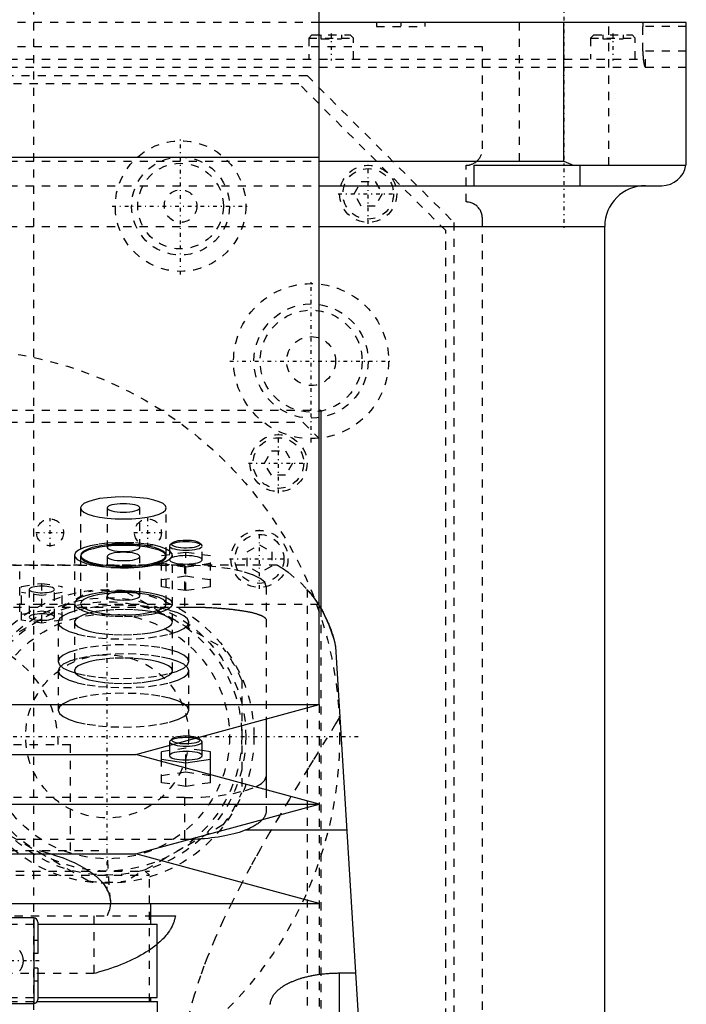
# Model space of a CAD drawing. Extents: x -90 to 90, y -137 to 442.
# Tile 10 of 11: x 8 to 90, y 196 to 317. Entities that reach past the tile are written whole.
import ezdxf

# ---------------------------------------------------------------- set-up
doc = ezdxf.new("R2010")
doc.units = 0
doc.linetypes.add('CENTER', pattern=[1.5, 0.45, -0.5, 0.05, -0.5])
doc.linetypes.add('DASHED', pattern=[2, 1, -1])
for name, color, linetype in [('AM_0', 7, 'CONTINUOUS'), ('AM_3', 7, 'DASHED'), ('AM_7', 7, 'CENTER')]:
    doc.layers.add(name, color=color, linetype=linetype)

msp = doc.modelspace()

# ---------------------------------------------------------------- linework, layer by layer
at = {"layer": 'AM_0', "color": 7, "linetype": 'CONTINUOUS'}
for p, q in [((45, 300), (45, 367.1)), ((90, 316.5), (45, 316.5)), ((75, 299.5), (75, 316.5)), ((90, 299.5), (90, 316.5)), ((-45, 300), (45, 300)), ((45, 232.9), (45, 300)), ((45, 299.5), (75, 299.5)), ((75, 299.5), (76.12, 299)), ((64, 299), (89.96, 299)), ((64, 296.5), (64, 299)), ((77, 296.5), (77, 299)), ((45, 296.5), (87, 296.5)), ((45.02, 291.5), (80, 291.5)), ((80, 30), (80, 291.5)), ((45.01, 269), (45.21, 269)), ((45.21, 269), (45.21, 244.67)), ((47, 240), (57, 77.05)), ((-45, 232.9), (45, 232.9)), ((22.5, 226.8), (45, 232.9)), ((38.5, 231.14), (38.5, 222.46)), ((30.58, 228.47), (30.34, 228.69)), ((30.65, 228.33), (30.58, 228.47)), ((30.65, 226.64), (30.65, 228.33)), ((26.65, 227.26), (25.65, 227.11)), ((25.65, 225.95), (25.65, 227.11)), ((26.65, 227.93), (26.65, 226.64)), ((31.65, 227.11), (30.65, 227.26)), ((31.65, 224.32), (31.65, 227.11)), ((-22.5, 226.8), (22.5, 226.8)), ((45, 220.7), (22.5, 226.8)), ((25.65, 226.21), (28.65, 225.77)), ((28.65, 225.77), (31.65, 226.21)), ((28.65, 225.13), (28.65, 225.77)), ((-45, 220.7), (45, 220.7)), ((22.5, 214.6), (45, 220.7)), ((48.38, 217.5), (35.93, 217.5)), ((-22.5, 214.6), (22.5, 214.6)), ((45, 208.5), (22.5, 214.6)), ((-45, 208.5), (45, 208.5)), ((24.35, 206), (24.35, 208.5)), ((10, 206.75), (7, 206.75)), ((10, 206.75), (10, 196.25)), ((24.35, 207), (27.36, 207)), ((10.5, 206.25), (10.5, 202.4)), ((10.5, 206), (25.15, 206)), ((25.15, 197), (25.15, 206)), ((10.5, 202.4), (10, 202.4)), ((10.5, 200.6), (10, 200.6)), ((10.5, 200.6), (10.5, 196.75)), ((47.5, 191.75), (47.5, 200.01)), ((47.5, 200.01), (49.45, 200.01)), ((10.5, 197), (25.15, 197)), ((24.35, 196.5), (24.35, 197)), ((7, 196.25), (10, 196.25)), ((10.43, 196.5), (25.18, 196.5)), ((25.43, 160.87), (25.18, 196.5))]:
    msp.add_line(p, q, dxfattribs=at)
for points in [[(27.02, 228.03), (27.28, 227.95), (27.59, 227.89), (27.93, 227.85), (28.31, 227.82), (28.69, 227.81), (29.08, 227.82), (29.44, 227.85), (29.78, 227.9), (30.08, 227.97), (30.32, 228.05), (30.5, 228.13), (30.61, 228.23), (30.65, 228.33)], [(27.66, 228.2), (27.97, 228.15), (28.31, 228.13), (28.66, 228.12), (29.02, 228.13), (29.36, 228.16), (29.67, 228.2), (29.93, 228.26), (30.15, 228.34), (30.3, 228.42), (30.38, 228.51), (30.4, 228.6), (30.34, 228.69)], [(30.34, 228.69), (30.22, 228.77), (30.04, 228.84)], [(26.65, 226.64), (26.69, 226.54), (26.8, 226.44), (26.99, 226.35), (27.24, 226.27), (27.54, 226.21), (27.88, 226.16), (28.26, 226.13), (28.65, 226.12), (29.04, 226.13), (29.42, 226.16), (29.76, 226.21), (30.06, 226.27), (30.31, 226.35), (30.5, 226.44), (30.61, 226.54), (30.65, 226.64)], [(37.21, 222.82), (37.92, 223.22), (38.35, 223.65), (38.5, 224.09)]]:
    msp.add_lwpolyline(points, dxfattribs=at)
for points in [[(89.96, 299, 0), (89.97, 299.08, 0), (89.99, 299.25, 0), (90, 299.42, 0), (90, 299.5, 0)], [(45, 245.02, 0), (45.43, 244.28, 0), (46.19, 242.69, 0), (46.78, 240.93, 0), (47, 240, 0)], [(45, 245.02, 0), (45.07, 244.91, 0), (45.2, 244.69, 0), (45.34, 244.46, 0), (45.4, 244.34, 0), (45.47, 244.21, 0), (45.6, 243.96, 0), (45.74, 243.71, 0), (45.86, 243.44, 0), (45.99, 243.17, 0), (46.11, 242.89, 0), (46.17, 242.74, 0), (46.23, 242.6, 0), (46.34, 242.31, 0), (46.45, 242.01, 0), (46.55, 241.71, 0), (46.65, 241.4, 0), (46.74, 241.09, 0), (46.78, 240.94, 0), (46.82, 240.78, 0), (46.9, 240.47, 0), (46.97, 240.16, 0), (47, 240, 0)], [(38.04, 218.82, 0), (38, 218.78, 0), (37.93, 218.7, 0), (37.84, 218.62, 0), (37.8, 218.58, 0), (37.76, 218.54, 0), (37.66, 218.46, 0), (37.56, 218.38, 0), (37.46, 218.3, 0), (37.35, 218.23, 0), (37.23, 218.15, 0), (37.18, 218.11, 0), (37.12, 218.08, 0), (36.99, 218.01, 0), (36.86, 217.93, 0), (36.73, 217.86, 0), (36.59, 217.79, 0), (36.45, 217.73, 0), (36.38, 217.69, 0), (36.31, 217.66, 0), (36.16, 217.59, 0), (36.01, 217.53, 0), (35.93, 217.5, 0)], [(35.93, 217.5, 0), (35.79, 217.45, 0), (35.5, 217.34, 0), (35.19, 217.24, 0), (35.03, 217.2, 0), (34.86, 217.15, 0), (34.52, 217.06, 0), (34.16, 216.97, 0), (33.8, 216.88, 0), (33.42, 216.81, 0), (33.02, 216.73, 0), (32.82, 216.7, 0), (32.62, 216.67, 0), (32.21, 216.61, 0), (31.79, 216.55, 0), (31.37, 216.5, 0), (30.94, 216.46, 0), (30.51, 216.43, 0), (30.3, 216.42, 0), (30.08, 216.4, 0), (29.65, 216.38, 0), (29.22, 216.37, 0), (29, 216.36, 0)], [(27.36, 207, 0), (27.34, 206.9, 0), (27.31, 206.71, 0), (27.26, 206.52, 0), (27.23, 206.42, 0), (27.2, 206.33, 0), (27.13, 206.13, 0), (27.05, 205.94, 0), (26.96, 205.74, 0), (26.86, 205.55, 0), (26.75, 205.35, 0), (26.69, 205.26, 0), (26.63, 205.16, 0), (26.49, 204.97, 0), (26.35, 204.78, 0), (26.19, 204.58, 0), (26.03, 204.39, 0), (25.85, 204.2, 0), (25.76, 204.11, 0), (25.66, 204.02, 0), (25.47, 203.83, 0), (25.26, 203.65, 0), (25.15, 203.55, 0)], [(39, 196.16, 0), (39, 196.21, 0), (39.01, 196.24, 0), (39.01, 196.27, 0), (39.02, 196.32, 0), (39.02, 196.37, 0), (39.03, 196.43, 0), (39.04, 196.48, 0), (39.06, 196.54, 0), (39.06, 196.56, 0), (39.07, 196.59, 0), (39.09, 196.65, 0), (39.1, 196.7, 0), (39.12, 196.76, 0), (39.14, 196.81, 0), (39.17, 196.87, 0), (39.18, 196.89, 0), (39.19, 196.92, 0), (39.22, 196.98, 0), (39.25, 197.03, 0), (39.26, 197.06, 0), (39.27, 197.08, 0), (39.31, 197.14, 0), (39.34, 197.19, 0), (39.36, 197.22, 0), (39.37, 197.25, 0), (39.41, 197.3, 0), (39.45, 197.35, 0), (39.49, 197.41, 0), (39.53, 197.46, 0), (39.57, 197.51, 0), (39.59, 197.54, 0), (39.62, 197.57, 0), (39.66, 197.62, 0), (39.71, 197.67, 0), (39.76, 197.72, 0), (39.81, 197.77, 0), (39.87, 197.83, 0), (39.89, 197.85, 0), (39.92, 197.88, 0), (39.98, 197.93, 0), (40.03, 197.98, 0), (40.09, 198.03, 0), (40.15, 198.08, 0), (40.22, 198.12, 0), (40.25, 198.15, 0), (40.28, 198.17, 0), (40.35, 198.22, 0), (40.41, 198.27, 0), (40.48, 198.31, 0), (40.55, 198.36, 0), (40.62, 198.41, 0), (40.66, 198.43, 0), (40.69, 198.45, 0), (40.77, 198.5, 0), (40.84, 198.54, 0), (40.92, 198.58, 0), (41, 198.63, 0), (41.07, 198.67, 0), (41.11, 198.69, 0), (41.15, 198.71, 0), (41.24, 198.75, 0), (41.32, 198.79, 0), (41.36, 198.81, 0), (41.4, 198.83, 0), (41.48, 198.87, 0), (41.57, 198.91, 0), (41.61, 198.93, 0), (41.65, 198.95, 0), (41.74, 198.98, 0), (41.83, 199.02, 0), (41.92, 199.06, 0), (42.01, 199.09, 0), (42.11, 199.13, 0), (42.16, 199.15, 0), (42.2, 199.16, 0), (42.3, 199.2, 0), (42.4, 199.23, 0), (42.5, 199.27, 0), (42.6, 199.3, 0), (42.71, 199.33, 0), (42.76, 199.35, 0), (42.81, 199.37, 0), (42.92, 199.4, 0), (43.03, 199.43, 0), (43.14, 199.46, 0), (43.25, 199.49, 0), (43.36, 199.52, 0), (43.41, 199.53, 0), (43.47, 199.55, 0), (43.59, 199.57, 0), (43.7, 199.6, 0), (43.82, 199.63, 0), (43.93, 199.65, 0), (44.05, 199.67, 0), (44.11, 199.69, 0), (44.17, 199.7, 0), (44.29, 199.72, 0), (44.41, 199.74, 0), (44.53, 199.76, 0), (44.66, 199.78, 0), (44.78, 199.8, 0), (44.84, 199.81, 0), (44.9, 199.82, 0), (45.03, 199.84, 0), (45.15, 199.86, 0), (45.22, 199.86, 0), (45.28, 199.87, 0), (45.41, 199.89, 0), (45.53, 199.9, 0), (45.6, 199.91, 0), (45.66, 199.91, 0), (45.79, 199.93, 0), (45.91, 199.94, 0), (46.04, 199.95, 0), (46.17, 199.96, 0), (46.3, 199.97, 0), (46.36, 199.97, 0), (46.42, 199.98, 0), (46.55, 199.98, 0), (46.68, 199.99, 0), (46.81, 199.99, 0), (46.93, 200, 0), (47.06, 200, 0), (47.12, 200, 0), (47.19, 200, 0), (47.31, 200.01, 0), (47.44, 200.01, 0), (47.5, 200.01, 0)]]:
    msp.add_polyline3d(points, dxfattribs=at)
for centre, radius, start, end in [((87, 299.5), 3, 270, 350.4059), ((85, 291.5), 5, 90, 180), ((10, 206.25), 0.5, 0, 90), ((10, 196.75), 0.5, 270, 0)]:
    msp.add_arc(centre, radius, start, end, dxfattribs=at)
at = {"layer": 'AM_3', "color": 6, "linetype": 'DASHED'}
for p, q in [((10, -70.5), (10, 403.5)), ((45, 316.5), (-45, 316.5)), ((52, 316.5), (52, 316)), ((58, 316), (58, 316.5)), ((69.5, 316.5), (69.5, 299)), ((80.5, 299), (80.5, 316.5)), ((44.11, 315), (43.71, 314.6)), ((44.11, 315), (48.81, 315)), ((45.21, 315), (45.21, 314.5)), ((46.46, 315), (46.46, 314.5)), ((47.71, 315), (47.71, 314.5)), ((49.21, 314.6), (48.81, 315)), ((52, 316), (58, 316)), ((78.65, 315), (78.25, 314.6)), ((78.65, 315), (83.35, 315)), ((79.75, 315), (79.75, 314.5)), ((81, 315), (81, 314.5)), ((82.25, 315), (82.25, 314.5)), ((83.75, 314.6), (83.35, 315)), ((90, 316), (84.68, 316)), ((84.68, 313), (84.68, 316)), ((43.71, 314.6), (43.71, 312)), ((43.71, 314.6), (49.21, 314.6)), ((45.21, 314.5), (47.71, 314.5)), ((49.21, 312), (49.21, 314.6)), ((78.25, 314.6), (78.25, 312)), ((78.25, 314.6), (83.75, 314.6)), ((79.75, 314.5), (82.25, 314.5)), ((83.75, 312), (83.75, 314.6)), ((65, 313.5), (-65, 313.5)), ((65, 301), (65, 313.5)), ((90, 313), (84.68, 313)), ((-85, 312), (85, 312)), ((85, 311), (85, 312)), ((90, 311), (-90, 311)), ((-43.5, 310), (43.5, 310)), ((42.5, 309), (-42.5, 309)), ((60.5, 291), (42.5, 309)), ((43.5, 310), (61.5, 292)), ((-45, 299.5), (45, 299.5)), ((63, 294.5), (63, 299)), ((49.27, 295.5), (50.13, 297)), ((50.13, 297), (51.87, 297)), ((51.87, 297), (52.73, 295.5)), ((-45, 296.5), (45, 296.5)), ((50.13, 294), (49.27, 295.5)), ((52.73, 295.5), (51.87, 294)), ((51.87, 294), (50.13, 294)), ((65, 37.5), (65, 292.5)), ((-45.02, 291.5), (45.02, 291.5)), ((60.5, 156.65), (60.5, 291)), ((61.5, 292), (61.5, 154.98)), ((-45.01, 269), (45.01, 269)), ((-43, 267.5), (43, 267.5)), ((43, 267.5), (45, 265.5)), ((38.27, 262.5), (39.13, 264)), ((39.13, 264), (40.87, 264)), ((40.87, 264), (41.73, 262.5)), ((39.13, 261), (38.27, 262.5)), ((41.73, 262.5), (40.87, 261)), ((40.87, 261), (39.13, 261)), ((15.75, 257.01), (15.75, 251.21)), ((19, 257.01), (19, 252.18)), ((23, 252.18), (23, 257.01)), ((26.25, 251.21), (26.25, 257.01)), ((19.07, 252.32), (19, 252.18)), ((26.65, 252.33), (26.65, 250.64)), ((26.96, 252.7), (26.72, 252.47)), ((30.58, 252.47), (30.34, 252.7)), ((30.65, 250.64), (30.65, 252.33)), ((36.17, 251.62), (37.67, 252.48)), ((37.67, 252.48), (39.17, 251.62)), ((15, 251.21), (15, 237.05)), ((15.75, 251.05), (15.75, 245.26)), ((19, 251.05), (19, 246.22)), ((23, 246.22), (23, 251.05)), ((28.65, 251.56), (25.65, 251.12)), ((25.65, 247.32), (25.65, 251.12)), ((26.25, 245.26), (26.25, 251.05)), ((27, 237.05), (27, 251.21)), ((28.65, 246.87), (28.65, 251.56)), ((31.65, 251.12), (28.65, 251.56)), ((31.65, 247.32), (31.65, 251.12)), ((36.17, 249.88), (36.17, 251.62)), ((39.17, 251.62), (39.17, 249.88)), ((39.86, 250), (-39.86, 250)), ((-28.5, 249.97), (28.5, 249.97)), ((25.65, 250.22), (28.65, 249.77)), ((28.5, 249.97), (28.5, 244.86)), ((28.65, 249.77), (31.65, 250.22)), ((37.67, 249.02), (36.17, 249.88)), ((39.17, 249.88), (37.67, 249.02)), ((8.28, 244.28), (8.28, 249.2)), ((25.65, 248.22), (28.65, 248.67)), ((28.65, 248.67), (31.65, 248.22)), ((8.5, 247.38), (11, 247.76)), ((11, 247.76), (13.5, 247.38)), ((11, 242.88), (11, 247.76)), ((4.8, 239.85), (16.7, 246.73)), ((8.5, 243.26), (8.5, 247.38)), ((11, 246.26), (8.5, 246.64)), ((9.45, 247.01), (9.45, 243.63)), ((13.5, 246.64), (11, 246.26)), ((12.55, 243.63), (12.55, 247.01)), ((13.5, 243.26), (13.5, 247.38)), ((21.3, 246.73), (33.2, 239.85)), ((28.65, 246.87), (25.65, 247.32)), ((31.65, 247.32), (28.65, 246.87)), ((38.5, 247.38), (38.5, 231.14)), ((43.5, 247.02), (43.5, 77.05)), ((44.92, 245.15), (-44.92, 245.15)), ((44.92, 245.15), (45, 245.02)), ((-28.5, 244.86), (28.5, 244.86)), ((8.5, 244), (11, 244.38)), ((11, 244.38), (13.5, 244)), ((45.21, 244.67), (45.21, 176)), ((11, 242.88), (8.5, 243.26)), ((13.5, 243.26), (11, 242.88)), ((13, 243), (13, 238.17)), ((29, 238.17), (29, 243)), ((13, 237.05), (13, 232.22)), ((29, 232.22), (29, 237.05)), ((35.5, 235.88), (35.5, 222.12)), ((45, 232.9), (45, 179.5)), ((26.65, 228.33), (26.65, 227.93)), ((26.96, 228.69), (26.72, 228.47)), ((-14.5, 228), (14.5, 228)), ((14.5, 215), (14.5, 228)), ((28.65, 227.56), (26.65, 227.26)), ((28.65, 225.77), (28.65, 227.56)), ((30.65, 227.26), (28.65, 227.56)), ((25.65, 223.32), (25.65, 225.95)), ((25.65, 224.21), (28.65, 224.66)), ((28.65, 222.87), (28.65, 225.13)), ((28.65, 224.66), (31.65, 224.21)), ((28.65, 222.87), (25.65, 223.32)), ((31.65, 223.32), (28.65, 222.87)), ((31.65, 223.32), (31.65, 224.32)), ((38.5, 222.46), (38.5, 219.86)), ((28.5, 221.5), (-28.5, 221.5)), ((28.5, 221.5), (28.5, 216.36)), ((16.7, 211.27), (4.8, 218.15)), ((33.2, 218.15), (21.3, 211.27)), ((29, 216.36), (-29, 216.36)), ((-19, 215), (19, 215)), ((19.39, 208.83), (19, 215)), ((-24.18, 212.5), (24.18, 212.5)), ((24.18, 212), (23.68, 212.5)), ((24.18, 196.5), (24.18, 212.5)), ((-24.18, 212), (24.18, 212)), ((24.18, 196.5), (24.18, 212)), ((-24.35, 207), (24.35, 207)), ((17.38, 207), (17.38, 199.94)), ((-7.01, 206), (10.5, 206)), ((10.5, 204), (10, 204)), ((17.38, 199.94), (-17.38, 199.94)), ((10.5, 199), (10, 199)), ((-7.01, 197), (10.5, 197)), ((7, 196.5), (10.43, 196.5))]:
    msp.add_line(p, q, dxfattribs=at)
for points in [[(21, 258.36), (19.98, 258.34), (18.99, 258.26), (18.08, 258.14), (17.29, 257.97), (16.63, 257.76), (16.15, 257.53), (15.85, 257.27), (15.75, 257.01)], [(15.75, 257.01), (15.85, 256.74), (16.15, 256.49), (16.63, 256.25), (17.29, 256.05), (18.08, 255.88), (18.99, 255.75), (19.98, 255.67), (21, 255.65), (22.02, 255.67), (23.01, 255.75), (23.92, 255.88), (24.71, 256.05), (25.37, 256.25), (25.85, 256.49), (26.15, 256.74), (26.25, 257.01), (26.15, 257.27), (25.85, 257.53), (25.37, 257.76), (24.71, 257.97), (23.92, 258.14), (23.01, 258.26), (22.02, 258.34), (21, 258.36)], [(21, 257.52), (20.61, 257.51), (20.23, 257.48), (19.89, 257.44), (19.59, 257.37), (19.34, 257.29), (19.15, 257.2), (19.04, 257.11), (19, 257.01)], [(19, 257.01), (19.04, 256.91), (19.15, 256.81), (19.34, 256.72), (19.59, 256.64), (19.89, 256.58), (20.23, 256.53), (20.61, 256.5), (21, 256.49), (21.39, 256.5), (21.77, 256.53), (22.11, 256.58), (22.41, 256.64), (22.66, 256.72), (22.85, 256.81), (22.96, 256.91), (23, 257.01), (22.96, 257.11), (22.85, 257.2), (22.66, 257.29), (22.41, 257.37), (22.11, 257.44), (21.77, 257.48), (21.39, 257.51), (21, 257.52)], [(19, 252.67), (17.89, 252.54), (16.91, 252.35), (16.1, 252.11), (15.5, 251.83), (15.13, 251.53), (15, 251.21)], [(21, 252.41), (19.98, 252.39), (18.99, 252.31), (18.08, 252.18), (17.29, 252.01), (16.63, 251.81), (16.15, 251.57), (15.85, 251.32), (15.75, 251.05)], [(15.75, 251.05), (15.85, 250.79), (16.15, 250.53), (16.63, 250.3), (17.29, 250.09), (18.08, 249.92), (18.99, 249.8), (19.98, 249.72), (21, 249.69), (22.02, 249.72), (23.01, 249.8), (23.92, 249.92), (24.71, 250.09), (25.37, 250.3), (25.85, 250.53), (26.15, 250.79), (26.25, 251.05), (26.15, 251.32), (25.85, 251.57), (25.37, 251.81), (24.71, 252.01), (23.92, 252.18), (23.01, 252.31), (22.02, 252.39), (21, 252.41)], [(21, 252.57), (19.94, 252.54), (18.92, 252.46), (17.99, 252.32), (17.18, 252.14), (16.53, 251.92), (16.07, 251.68), (15.81, 251.41), (15.76, 251.13)], [(21, 252.76), (19.98, 252.74), (19, 252.67)], [(21, 252.69), (20.63, 252.69), (20.28, 252.66), (19.95, 252.62), (19.65, 252.56), (19.4, 252.49), (19.21, 252.41), (19.07, 252.32)], [(26.25, 251.96), (25.52, 252.23), (24.58, 252.46), (23.48, 252.62), (22.27, 252.73), (21, 252.76)], [(23, 252.18), (22.96, 252.28), (22.85, 252.37), (22.66, 252.46), (22.41, 252.54), (22.11, 252.61), (21.77, 252.65), (21.39, 252.68), (21, 252.69)], [(26.24, 251.13), (26.19, 251.41), (25.93, 251.68), (25.47, 251.92), (24.82, 252.14), (24.01, 252.32), (23.08, 252.46), (22.06, 252.54), (21, 252.57)], [(28.65, 253.03), (28.3, 253.02), (27.97, 252.99), (27.66, 252.95), (27.4, 252.89), (27.18, 252.82), (27.02, 252.74), (26.93, 252.66), (26.9, 252.57), (26.94, 252.48), (27.05, 252.39), (27.23, 252.31), (27.46, 252.24), (27.74, 252.19), (28.05, 252.15), (28.39, 252.13), (28.73, 252.12), (29.08, 252.14), (29.41, 252.17), (29.7, 252.21), (29.96, 252.28), (30.16, 252.35), (30.31, 252.43), (30.39, 252.52), (30.4, 252.61), (30.34, 252.7)], [(30.34, 252.7), (30.22, 252.78), (30.05, 252.85), (29.83, 252.91), (29.58, 252.96), (29.28, 253), (28.97, 253.02), (28.65, 253.03)], [(15, 251.21), (15.08, 250.95), (15.34, 250.7), (15.75, 250.46)], [(15.76, 251.13), (15.91, 250.88), (16.25, 250.63), (16.75, 250.41), (17.41, 250.22), (18.2, 250.06), (19.1, 249.94), (20.06, 249.87), (21.05, 249.85), (22.05, 249.88), (23, 249.95)], [(19, 252.18), (19.04, 252.08), (19.15, 251.98), (19.34, 251.89), (19.59, 251.81), (19.89, 251.75), (20.23, 251.7), (20.61, 251.67), (21, 251.66), (21.39, 251.67), (21.77, 251.7), (22.11, 251.75), (22.41, 251.81), (22.66, 251.89), (22.85, 251.98), (22.96, 252.08), (23, 252.18)], [(21, 251.57), (20.61, 251.56), (20.23, 251.53), (19.89, 251.48), (19.59, 251.42), (19.34, 251.34), (19.15, 251.25), (19.04, 251.15), (19, 251.05), (19.04, 250.95), (19.15, 250.86), (19.34, 250.77), (19.59, 250.69), (19.89, 250.62), (20.23, 250.57), (20.61, 250.55), (21, 250.54), (21.39, 250.55), (21.77, 250.57), (22.11, 250.62), (22.41, 250.69), (22.66, 250.77), (22.85, 250.86), (22.96, 250.95), (23, 251.05)], [(23, 251.05), (22.96, 251.15), (22.85, 251.25), (22.66, 251.34), (22.41, 251.42), (22.11, 251.48), (21.77, 251.53), (21.39, 251.56), (21, 251.57)], [(23, 249.95), (23.87, 250.07), (24.64, 250.23), (25.28, 250.42), (25.77, 250.64), (26.09, 250.88), (26.24, 251.13)], [(26.25, 250.46), (26.73, 250.75), (26.97, 251.05), (26.97, 251.37), (26.73, 251.67), (26.25, 251.96)], [(28.65, 251.16), (28.26, 251.15), (27.88, 251.12), (27.54, 251.07), (27.24, 251.01), (26.99, 250.93), (26.8, 250.84), (26.69, 250.75), (26.65, 250.64)], [(30.65, 250.64), (30.61, 250.75), (30.5, 250.84), (30.31, 250.93), (30.06, 251.01), (29.76, 251.07), (29.42, 251.12), (29.04, 251.15), (28.65, 251.16)], [(15.75, 250.46), (16.43, 250.2), (17.3, 249.99), (18.32, 249.82), (19.44, 249.71), (20.63, 249.66), (21.83, 249.67), (23, 249.75)], [(23, 249.75), (23.99, 249.86), (24.88, 250.03), (25.64, 250.23), (26.25, 250.46)], [(26.65, 250.64), (26.69, 250.54), (26.81, 250.44), (27, 250.35)], [(27, 250.35), (27.25, 250.27), (27.55, 250.21), (27.9, 250.16), (28.27, 250.14), (28.66, 250.13), (29.05, 250.14), (29.42, 250.17), (29.77, 250.22), (30.07, 250.28), (30.32, 250.36), (30.5, 250.45), (30.61, 250.54), (30.65, 250.64)], [(38.5, 247.38), (38.31, 247.89), (37.74, 248.37), (36.81, 248.82), (35.57, 249.21), (34.06, 249.53), (32.33, 249.77), (30.45, 249.92), (28.5, 249.97)], [(12.55, 247.01), (12.52, 247.09), (12.43, 247.16), (12.29, 247.23), (12.1, 247.29), (11.86, 247.34), (11.59, 247.38), (11.3, 247.4), (11, 247.41), (10.7, 247.4), (10.41, 247.38), (10.14, 247.34), (9.9, 247.29), (9.71, 247.23), (9.57, 247.16), (9.48, 247.09), (9.45, 247.01)], [(9.45, 247.01), (9.49, 246.92), (9.59, 246.84), (9.77, 246.77), (10, 246.7)], [(10, 246.7), (10.24, 246.66), (10.51, 246.63), (10.79, 246.61), (11.09, 246.61), (11.38, 246.62), (11.65, 246.65), (11.91, 246.68), (12.13, 246.73), (12.31, 246.79), (12.44, 246.86), (12.52, 246.93), (12.55, 247.01)], [(15, 245.26), (15.12, 244.95), (15.47, 244.66), (16.04, 244.39), (16.8, 244.15), (17.73, 243.96), (18.78, 243.81), (19.93, 243.73), (21.11, 243.7), (22.3, 243.74), (23.43, 243.84), (24.46, 243.99), (25.36, 244.19), (26.09, 244.44), (26.62, 244.71), (26.92, 245.01), (27, 245.32), (26.83, 245.62), (26.44, 245.91), (25.83, 246.18), (25.04, 246.41), (24.08, 246.59), (23, 246.72)], [(19, 246.72), (18.01, 246.6), (17.12, 246.44), (16.36, 246.24), (15.75, 246.01)], [(21, 246.62), (19.98, 246.59), (18.99, 246.51), (18.08, 246.39), (17.29, 246.22), (16.63, 246.01), (16.15, 245.78), (15.85, 245.52), (15.75, 245.26)], [(15.75, 245.26), (15.85, 244.99), (16.15, 244.74), (16.63, 244.5), (17.29, 244.3), (18.08, 244.13), (18.99, 244), (19.98, 243.92), (21, 243.9), (22.02, 243.92), (23.01, 244), (23.92, 244.13), (24.71, 244.3), (25.37, 244.5), (25.85, 244.74), (26.15, 244.99), (26.25, 245.26), (26.15, 245.52), (25.85, 245.78), (25.37, 246.01), (24.71, 246.22), (23.92, 246.39), (23.01, 246.51), (22.02, 246.59), (21, 246.62)], [(21, 246.81), (19.98, 246.79), (19, 246.72)], [(21, 246.74), (20.61, 246.73), (20.23, 246.7), (19.89, 246.65), (19.59, 246.59), (19.34, 246.51), (19.15, 246.42), (19.04, 246.32), (19, 246.22)], [(19, 246.22), (19.04, 246.12), (19.15, 246.03), (19.34, 245.94), (19.59, 245.86), (19.89, 245.79), (20.23, 245.75), (20.61, 245.72), (21, 245.71), (21.39, 245.72), (21.77, 245.75), (22.11, 245.79), (22.41, 245.86), (22.66, 245.94), (22.85, 246.03), (22.96, 246.12), (23, 246.22)], [(23, 246.72), (22.02, 246.79), (21, 246.81)], [(23, 246.22), (22.96, 246.32), (22.85, 246.42), (22.66, 246.51), (22.41, 246.59), (22.11, 246.65), (21.77, 246.7), (21.39, 246.73), (21, 246.74)], [(21, 245.07), (19.44, 245.03), (17.94, 244.91), (16.56, 244.72), (15.34, 244.46), (14.35, 244.15), (13.61, 243.79), (13.15, 243.4), (13, 243)], [(13, 243), (13.15, 242.6), (13.61, 242.21), (14.35, 241.85), (15.34, 241.54), (16.56, 241.28), (17.94, 241.09), (19.44, 240.97), (21, 240.93), (22.56, 240.97), (24.06, 241.09), (25.44, 241.28), (26.66, 241.54), (27.65, 241.85), (28.39, 242.21), (28.85, 242.6), (29, 243), (28.85, 243.4), (28.39, 243.79), (27.65, 244.15), (26.66, 244.46), (25.44, 244.72), (24.06, 244.91), (22.56, 245.03), (21, 245.07)], [(15.75, 246.01), (15.34, 245.77), (15.08, 245.52), (15, 245.26)], [(12.55, 243.63), (12.52, 243.71), (12.43, 243.78), (12.29, 243.85), (12.1, 243.91), (11.86, 243.96), (11.59, 244), (11.3, 244.02), (11, 244.03), (10.7, 244.02), (10.41, 244), (10.14, 243.96), (9.9, 243.91), (9.71, 243.85), (9.57, 243.78), (9.48, 243.71), (9.45, 243.63)], [(21, 244.55), (19.83, 244.52), (18.7, 244.43), (17.67, 244.29), (16.76, 244.1), (16.01, 243.86), (15.46, 243.59), (15.12, 243.3), (15, 243)], [(21, 241.45), (22.17, 241.48), (23.3, 241.57), (24.33, 241.71), (25.24, 241.9), (25.99, 242.14), (26.54, 242.41), (26.88, 242.7), (27, 243), (26.88, 243.3), (26.54, 243.59), (25.99, 243.86), (25.24, 244.1), (24.33, 244.29), (23.3, 244.43), (22.17, 244.52), (21, 244.55)], [(9.45, 243.63), (9.48, 243.55), (9.57, 243.48), (9.71, 243.41), (9.9, 243.35), (10.14, 243.3), (10.41, 243.26), (10.7, 243.24), (11, 243.23), (11.3, 243.24), (11.59, 243.26), (11.86, 243.3), (12.1, 243.35), (12.29, 243.41), (12.43, 243.48), (12.52, 243.55), (12.55, 243.63)], [(15, 243), (15.12, 242.7), (15.46, 242.41), (16.01, 242.14), (16.76, 241.9), (17.67, 241.71), (18.7, 241.57), (19.83, 241.48), (21, 241.45)], [(21, 239.12), (19.44, 239.08), (17.94, 238.96), (16.56, 238.77), (15.34, 238.51), (14.35, 238.2), (13.61, 237.84), (13.15, 237.45), (13, 237.05)], [(29, 237.05), (28.85, 237.45), (28.39, 237.84), (27.65, 238.2), (26.66, 238.51), (25.44, 238.77), (24.06, 238.96), (22.56, 239.08), (21, 239.12)], [(21, 238.6), (19.83, 238.57), (18.7, 238.48), (17.67, 238.34), (16.76, 238.15), (16.01, 237.91), (15.46, 237.64), (15.12, 237.35), (15, 237.05)], [(15, 237.05), (15.12, 236.74), (15.46, 236.45), (16.01, 236.18), (16.76, 235.95), (17.67, 235.76), (18.7, 235.61), (19.83, 235.52), (21, 235.49), (22.17, 235.52), (23.3, 235.61), (24.33, 235.76), (25.24, 235.95), (25.99, 236.18), (26.54, 236.45), (26.88, 236.74), (27, 237.05), (26.88, 237.35), (26.54, 237.64), (25.99, 237.91), (25.24, 238.15), (24.33, 238.34), (23.3, 238.48), (22.17, 238.57), (21, 238.6)], [(13, 237.05), (13.15, 236.64), (13.61, 236.25), (14.35, 235.9), (15.34, 235.58), (16.56, 235.33), (17.94, 235.13), (19.44, 235.02), (21, 234.98), (22.56, 235.02), (24.06, 235.13), (25.44, 235.33), (26.66, 235.58), (27.65, 235.9), (28.39, 236.25), (28.85, 236.64), (29, 237.05)], [(28.65, 228.85), (28.25, 228.84), (27.87, 228.81), (27.52, 228.76), (27.22, 228.69), (26.97, 228.61), (26.79, 228.52), (26.68, 228.42), (26.65, 228.32), (26.7, 228.21), (26.83, 228.12), (27.02, 228.03)], [(28.65, 229.02), (28.31, 229.02), (27.98, 228.99), (27.68, 228.95), (27.42, 228.89), (27.2, 228.82), (27.04, 228.75), (26.94, 228.66), (26.9, 228.58), (26.93, 228.49), (27.03, 228.4), (27.18, 228.32), (27.4, 228.26), (27.66, 228.2)], [(30.04, 228.84), (29.83, 228.91), (29.57, 228.96), (29.28, 228.99), (28.97, 229.02), (28.65, 229.02)], [(30.58, 228.47), (30.44, 228.56), (30.25, 228.64), (30, 228.71), (29.71, 228.77), (29.38, 228.81), (29.02, 228.84), (28.65, 228.85)], [(28.65, 227.16), (28.26, 227.15), (27.88, 227.12), (27.54, 227.07), (27.24, 227.01), (26.99, 226.93), (26.8, 226.84), (26.69, 226.74), (26.65, 226.64)], [(30.65, 226.64), (30.61, 226.74), (30.5, 226.84), (30.31, 226.93), (30.06, 227.01), (29.76, 227.07), (29.42, 227.12), (29.04, 227.15), (28.65, 227.16)], [(28.5, 221.5), (30.6, 221.56), (32.6, 221.73), (34.43, 222), (35.98, 222.37), (37.21, 222.82)]]:
    msp.add_lwpolyline(points, dxfattribs=at)
for points in [[(30.65, 252.33), (30.61, 252.44), (30.5, 252.53), (30.31, 252.62), (30.06, 252.7), (29.76, 252.77), (29.42, 252.81), (29.04, 252.84), (28.65, 252.85), (28.26, 252.84), (27.88, 252.81), (27.54, 252.77), (27.24, 252.7), (26.99, 252.62), (26.8, 252.53), (26.69, 252.44), (26.65, 252.33), (26.69, 252.23), (26.8, 252.14), (26.99, 252.05), (27.24, 251.97), (27.54, 251.9), (27.88, 251.86), (28.26, 251.83), (28.65, 251.82), (29.04, 251.83), (29.42, 251.86), (29.76, 251.9), (30.06, 251.97), (30.31, 252.05), (30.5, 252.14), (30.61, 252.23)], [(13, 238.17), (13.15, 237.77), (13.61, 237.38), (14.35, 237.02), (15.34, 236.71), (16.56, 236.45), (17.94, 236.26), (19.44, 236.14), (21, 236.1), (22.56, 236.14), (24.06, 236.26), (25.44, 236.45), (26.66, 236.71), (27.65, 237.02), (28.39, 237.38), (28.85, 237.77), (29, 238.17), (28.85, 238.57), (28.39, 238.96), (27.65, 239.32), (26.66, 239.63), (25.44, 239.89), (24.06, 240.08), (22.56, 240.2), (21, 240.24), (19.44, 240.2), (17.94, 240.08), (16.56, 239.89), (15.34, 239.63), (14.35, 239.32), (13.61, 238.96), (13.15, 238.57)], [(13, 232.22), (13.15, 231.81), (13.61, 231.43), (14.35, 231.07), (15.34, 230.75), (16.56, 230.5), (17.94, 230.31), (19.44, 230.19), (21, 230.15), (22.56, 230.19), (24.06, 230.31), (25.44, 230.5), (26.66, 230.75), (27.65, 231.07), (28.39, 231.43), (28.85, 231.81), (29, 232.22), (28.85, 232.62), (28.39, 233.01), (27.65, 233.37), (26.66, 233.68), (25.44, 233.94), (24.06, 234.13), (22.56, 234.25), (21, 234.29), (19.44, 234.25), (17.94, 234.13), (16.56, 233.94), (15.34, 233.68), (14.35, 233.37), (13.61, 233.01), (13.15, 232.62)]]:
    msp.add_lwpolyline(points, close=True, dxfattribs=at)
for points in [[(84.59, 316.5, 0), (84.59, 316.5, 0), (84.59, 316.5, 0), (84.59, 316.5, 0), (84.6, 316.5, 0), (84.6, 316.5, 0), (84.6, 316.5, 0), (84.6, 316.5, 0), (84.6, 316.5, 0), (84.6, 316.5, 0), (84.6, 316.5, 0), (84.6, 316.5, 0), (84.6, 316.5, 0), (84.61, 316.49, 0), (84.61, 316.49, 0), (84.61, 316.49, 0), (84.61, 316.49, 0), (84.61, 316.49, 0), (84.61, 316.49, 0), (84.61, 316.49, 0), (84.61, 316.49, 0), (84.61, 316.48, 0), (84.61, 316.48, 0), (84.62, 316.48, 0), (84.62, 316.48, 0), (84.62, 316.48, 0), (84.62, 316.48, 0), (84.62, 316.48, 0), (84.62, 316.47, 0), (84.62, 316.47, 0), (84.62, 316.47, 0), (84.62, 316.47, 0), (84.63, 316.46, 0), (84.63, 316.46, 0), (84.63, 316.46, 0), (84.63, 316.46, 0), (84.63, 316.46, 0), (84.63, 316.45, 0), (84.63, 316.45, 0), (84.63, 316.45, 0), (84.63, 316.44, 0), (84.63, 316.44, 0), (84.64, 316.44, 0), (84.64, 316.44, 0), (84.64, 316.43, 0), (84.64, 316.43, 0), (84.64, 316.42, 0), (84.64, 316.42, 0), (84.64, 316.42, 0), (84.64, 316.42, 0), (84.64, 316.41, 0), (84.64, 316.41, 0), (84.65, 316.4, 0), (84.65, 316.4, 0), (84.65, 316.4, 0), (84.65, 316.39, 0), (84.65, 316.39, 0), (84.65, 316.39, 0), (84.65, 316.38, 0), (84.65, 316.38, 0), (84.65, 316.37, 0), (84.65, 316.37, 0), (84.65, 316.37, 0), (84.65, 316.36, 0), (84.66, 316.36, 0), (84.66, 316.35, 0), (84.66, 316.35, 0), (84.66, 316.35, 0), (84.66, 316.34, 0), (84.66, 316.34, 0), (84.66, 316.34, 0), (84.66, 316.33, 0), (84.66, 316.33, 0), (84.66, 316.32, 0), (84.66, 316.32, 0), (84.66, 316.31, 0), (84.66, 316.31, 0), (84.66, 316.3, 0), (84.66, 316.3, 0), (84.66, 316.29, 0), (84.67, 316.29, 0), (84.67, 316.28, 0), (84.67, 316.27, 0), (84.67, 316.27, 0), (84.67, 316.27, 0), (84.67, 316.26, 0), (84.67, 316.26, 0), (84.67, 316.25, 0), (84.67, 316.24, 0), (84.67, 316.24, 0), (84.67, 316.23, 0), (84.67, 316.23, 0), (84.67, 316.22, 0), (84.67, 316.22, 0), (84.67, 316.21, 0), (84.67, 316.2, 0), (84.67, 316.2, 0), (84.67, 316.19, 0), (84.68, 316.19, 0), (84.68, 316.18, 0), (84.68, 316.18, 0), (84.68, 316.17, 0), (84.68, 316.16, 0), (84.68, 316.15, 0), (84.68, 316.15, 0), (84.68, 316.15, 0), (84.68, 316.14, 0), (84.68, 316.13, 0), (84.68, 316.13, 0), (84.68, 316.13, 0), (84.68, 316.12, 0), (84.68, 316.11, 0), (84.68, 316.11, 0), (84.68, 316.1, 0), (84.68, 316.1, 0), (84.68, 316.09, 0), (84.68, 316.08, 0), (84.68, 316.08, 0), (84.68, 316.07, 0), (84.68, 316.06, 0), (84.68, 316.06, 0), (84.68, 316.05, 0), (84.68, 316.05, 0), (84.68, 316.04, 0), (84.68, 316.03, 0), (84.68, 316.02, 0), (84.68, 316.02, 0), (84.68, 316.02, 0), (84.68, 316.01, 0), (84.68, 316, 0), (84.68, 316, 0)], [(84.68, 313, 0), (84.68, 312.97, 0), (84.68, 312.92, 0), (84.68, 312.86, 0), (84.68, 312.83, 0), (84.68, 312.8, 0), (84.68, 312.75, 0), (84.69, 312.69, 0), (84.69, 312.63, 0), (84.69, 312.57, 0), (84.69, 312.52, 0), (84.69, 312.49, 0), (84.69, 312.46, 0), (84.7, 312.4, 0), (84.7, 312.35, 0), (84.7, 312.29, 0), (84.71, 312.24, 0), (84.71, 312.18, 0), (84.71, 312.16, 0), (84.72, 312.13, 0), (84.72, 312.08, 0), (84.73, 312.03, 0), (84.73, 312, 0)], [(84.73, 312, 0), (84.73, 311.95, 0), (84.74, 311.86, 0), (84.76, 311.77, 0), (84.76, 311.72, 0), (84.77, 311.68, 0), (84.78, 311.6, 0), (84.79, 311.52, 0), (84.81, 311.45, 0), (84.82, 311.38, 0), (84.84, 311.32, 0), (84.85, 311.29, 0), (84.85, 311.26, 0), (84.87, 311.21, 0), (84.89, 311.16, 0), (84.91, 311.12, 0), (84.92, 311.08, 0), (84.94, 311.05, 0), (84.95, 311.04, 0), (84.96, 311.03, 0), (84.98, 311.01, 0), (84.99, 311, 0), (85, 311, 0)], [(85, 311, 0), (85, 311, 0), (85.01, 311, 0), (85.01, 311, 0), (85.01, 311, 0)], [(63, 299, 0), (63.04, 299, 0), (63.12, 299, 0), (63.2, 299.01, 0), (63.24, 299.01, 0), (63.28, 299.02, 0), (63.36, 299.03, 0), (63.44, 299.05, 0), (63.52, 299.07, 0), (63.6, 299.09, 0), (63.67, 299.12, 0), (63.71, 299.13, 0), (63.75, 299.15, 0), (63.83, 299.18, 0), (63.9, 299.21, 0), (63.97, 299.25, 0), (64.04, 299.29, 0), (64.11, 299.33, 0), (64.14, 299.35, 0), (64.17, 299.38, 0), (64.23, 299.42, 0), (64.29, 299.47, 0), (64.32, 299.5, 0)], [(65, 292.5, 0), (65, 292.52, 0), (65, 292.56, 0), (65, 292.6, 0), (65, 292.62, 0), (64.99, 292.64, 0), (64.99, 292.68, 0), (64.99, 292.72, 0), (64.98, 292.76, 0), (64.98, 292.79, 0), (64.97, 292.83, 0), (64.97, 292.85, 0), (64.97, 292.86, 0), (64.96, 292.9, 0), (64.95, 292.93, 0), (64.94, 292.97, 0), (64.94, 293, 0), (64.93, 293.03, 0), (64.92, 293.05, 0), (64.92, 293.06, 0), (64.91, 293.09, 0), (64.9, 293.12, 0), (64.89, 293.14, 0), (64.89, 293.15, 0), (64.88, 293.18, 0), (64.87, 293.21, 0), (64.86, 293.23, 0), (64.86, 293.24, 0), (64.85, 293.27, 0), (64.83, 293.3, 0), (64.82, 293.32, 0), (64.81, 293.35, 0), (64.8, 293.38, 0), (64.79, 293.39, 0), (64.79, 293.4, 0), (64.77, 293.43, 0), (64.76, 293.45, 0), (64.71, 293.53, 0), (64.62, 293.67, 0), (64.53, 293.79, 0), (64.42, 293.91, 0), (64.36, 293.97, 0), (64.3, 294.02, 0), (64.18, 294.12, 0), (64.05, 294.2, 0), (63.91, 294.28, 0), (63.76, 294.35, 0), (63.61, 294.4, 0), (63.53, 294.43, 0), (63.45, 294.45, 0), (63.28, 294.48, 0), (63.17, 294.49, 0), (63.14, 294.5, 0), (63.11, 294.5, 0), (63.09, 294.5, 0), (63.08, 294.5, 0), (63.05, 294.5, 0), (63.02, 294.5, 0), (63, 294.5, 0)], [(39.86, 250, 0), (39.89, 249.98, 0), (39.97, 249.94, 0), (40.07, 249.88, 0), (40.12, 249.84, 0), (40.19, 249.8, 0), (40.33, 249.72, 0), (40.49, 249.61, 0), (41.18, 249.13, 0), (42.69, 247.86, 0), (43.5, 247.02, 0)], [(43.81, 246.66, 0), (43.8, 246.67, 0), (43.76, 246.69, 0), (43.73, 246.71, 0), (43.72, 246.72, 0), (43.7, 246.73, 0), (43.68, 246.75, 0), (43.65, 246.77, 0), (43.63, 246.79, 0), (43.61, 246.81, 0), (43.59, 246.83, 0), (43.58, 246.84, 0), (43.57, 246.85, 0), (43.56, 246.87, 0), (43.54, 246.89, 0), (43.53, 246.91, 0), (43.52, 246.93, 0), (43.51, 246.95, 0), (43.51, 246.96, 0), (43.51, 246.97, 0), (43.5, 246.99, 0), (43.5, 247.01, 0), (43.5, 247.02, 0)], [(43.5, 247.02, 0), (43.5, 247.02, 0), (43.51, 247, 0), (43.54, 246.98, 0), (43.55, 246.96, 0), (43.57, 246.94, 0), (43.62, 246.89, 0), (43.67, 246.82, 0), (43.74, 246.74, 0), (43.82, 246.65, 0), (43.91, 246.54, 0), (43.96, 246.48, 0), (44.01, 246.42, 0), (44.11, 246.29, 0), (44.22, 246.15, 0), (44.33, 246, 0), (44.44, 245.85, 0), (44.56, 245.68, 0), (44.62, 245.59, 0), (44.68, 245.5, 0), (44.81, 245.32, 0), (44.94, 245.12, 0), (45, 245.02, 0)], [(43.81, 246.66, 0), (44, 246.42, 0), (44.38, 245.94, 0), (44.74, 245.42, 0), (44.92, 245.15, 0)], [(28.5, 244.86, 0), (28.57, 244.86, 0), (28.71, 244.86, 0), (28.85, 244.86, 0), (28.92, 244.86, 0), (28.99, 244.86, 0), (29.14, 244.86, 0), (29.28, 244.86, 0), (29.42, 244.86, 0), (29.56, 244.86, 0), (29.71, 244.85, 0), (29.78, 244.85, 0), (29.85, 244.85, 0), (30, 244.85, 0), (30.14, 244.84, 0), (30.28, 244.84, 0), (30.43, 244.84, 0), (30.57, 244.83, 0), (30.64, 244.83, 0), (30.71, 244.83, 0), (30.86, 244.82, 0), (31, 244.82, 0), (31.07, 244.81, 0), (31.14, 244.81, 0), (31.29, 244.8, 0), (31.43, 244.8, 0), (31.5, 244.79, 0), (31.57, 244.79, 0), (31.71, 244.78, 0), (31.85, 244.78, 0), (31.99, 244.77, 0), (32.13, 244.76, 0), (32.27, 244.75, 0), (32.33, 244.75, 0), (32.4, 244.74, 0), (32.54, 244.73, 0), (32.67, 244.72, 0), (32.81, 244.71, 0), (32.94, 244.7, 0), (33.07, 244.69, 0), (33.14, 244.69, 0), (33.2, 244.68, 0), (33.33, 244.67, 0), (33.46, 244.66, 0), (33.59, 244.65, 0), (33.72, 244.64, 0), (33.84, 244.63, 0), (33.9, 244.62, 0), (33.97, 244.61, 0), (34.09, 244.6, 0), (34.21, 244.59, 0), (34.33, 244.58, 0), (34.44, 244.56, 0), (34.56, 244.55, 0), (34.62, 244.54, 0), (34.67, 244.53, 0), (34.79, 244.52, 0), (34.9, 244.51, 0), (35.01, 244.49, 0), (35.12, 244.48, 0), (35.22, 244.46, 0), (35.27, 244.45, 0), (35.33, 244.45, 0), (35.43, 244.43, 0), (35.53, 244.42, 0), (35.58, 244.41, 0), (35.63, 244.4, 0), (35.72, 244.38, 0), (35.82, 244.37, 0), (35.87, 244.36, 0), (35.92, 244.35, 0), (36.01, 244.33, 0), (36.1, 244.32, 0), (36.2, 244.3, 0), (36.29, 244.28, 0), (36.38, 244.26, 0), (36.42, 244.25, 0), (36.47, 244.25, 0), (36.55, 244.23, 0), (36.64, 244.21, 0), (36.72, 244.19, 0), (36.8, 244.17, 0), (36.88, 244.15, 0), (36.92, 244.14, 0), (36.96, 244.13, 0), (37.04, 244.11, 0), (37.12, 244.09, 0), (37.19, 244.07, 0), (37.26, 244.05, 0), (37.33, 244.03, 0), (37.37, 244.01, 0), (37.4, 244, 0), (37.47, 243.98, 0), (37.53, 243.96, 0), (37.59, 243.94, 0), (37.65, 243.92, 0), (37.71, 243.89, 0), (37.74, 243.88, 0), (37.77, 243.87, 0), (37.82, 243.85, 0), (37.88, 243.83, 0), (37.93, 243.8, 0), (37.97, 243.78, 0), (38.02, 243.76, 0), (38.04, 243.74, 0), (38.07, 243.73, 0), (38.11, 243.71, 0), (38.15, 243.69, 0), (38.17, 243.67, 0), (38.18, 243.66, 0), (38.22, 243.64, 0), (38.25, 243.61, 0), (38.27, 243.6, 0), (38.28, 243.59, 0), (38.31, 243.57, 0), (38.34, 243.54, 0), (38.37, 243.52, 0), (38.39, 243.49, 0), (38.41, 243.47, 0), (38.42, 243.46, 0), (38.43, 243.44, 0), (38.44, 243.42, 0), (38.46, 243.4, 0), (38.47, 243.37, 0), (38.48, 243.35, 0), (38.49, 243.32, 0), (38.49, 243.31, 0), (38.49, 243.3, 0), (38.5, 243.27, 0), (38.5, 243.25, 0), (38.5, 243.24, 0)], [(47.53, 231.39, 0), (47.01, 230.54, 0), (45.93, 228.8, 0), (44.82, 227, 0), (44.25, 226.08, 0), (43.68, 225.15, 0), (42.52, 223.25, 0), (41.34, 221.3, 0), (40.15, 219.31, 0), (38.96, 217.28, 0), (37.78, 215.2, 0), (37.19, 214.15, 0), (36.61, 213.09, 0), (35.46, 210.94, 0), (34.35, 208.76, 0), (33.28, 206.54, 0), (32.26, 204.28, 0), (31.31, 201.98, 0), (30.86, 200.82, 0), (30.44, 199.65, 0), (29.66, 197.27, 0), (28.99, 194.85, 0), (28.71, 193.62, 0)], [(38.5, 219.86, 0), (38.5, 219.84, 0), (38.5, 219.78, 0), (38.49, 219.72, 0), (38.49, 219.69, 0), (38.48, 219.66, 0), (38.47, 219.61, 0), (38.46, 219.55, 0), (38.44, 219.49, 0), (38.42, 219.43, 0), (38.4, 219.37, 0), (38.39, 219.34, 0), (38.37, 219.31, 0), (38.35, 219.26, 0), (38.32, 219.2, 0), (38.28, 219.14, 0), (38.24, 219.08, 0), (38.2, 219.02, 0), (38.18, 218.99, 0), (38.16, 218.96, 0), (38.12, 218.9, 0), (38.07, 218.85, 0), (38.04, 218.82, 0)], [(10.66, 215, 0), (11.11, 214.89, 0), (11.98, 214.64, 0), (12.8, 214.38, 0), (13.2, 214.24, 0), (13.59, 214.1, 0), (14.33, 213.81, 0), (15.02, 213.5, 0), (15.65, 213.19, 0), (16.24, 212.86, 0), (16.77, 212.52, 0), (17.01, 212.36, 0), (17.25, 212.18, 0), (17.68, 211.83, 0), (18.07, 211.46, 0), (18.42, 211.08, 0), (18.71, 210.68, 0), (18.96, 210.28, 0), (19.06, 210.08, 0), (19.15, 209.87, 0), (19.28, 209.46, 0), (19.37, 209.04, 0), (19.39, 208.83, 0)], [(19.39, 208.83, 0), (19.39, 208.78, 0), (19.39, 208.67, 0), (19.39, 208.56, 0), (19.39, 208.5, 0)], [(19.39, 208.5, 0), (19.37, 208.25, 0), (19.27, 207.75, 0), (19.1, 207.25, 0), (18.99, 207, 0)], [(8.27, 202.75, 0), (8.3, 202.7, 0), (8.33, 202.66, 0), (8.35, 202.63, 0), (8.36, 202.61, 0), (8.39, 202.56, 0), (8.42, 202.51, 0), (8.45, 202.46, 0), (8.47, 202.41, 0), (8.5, 202.36, 0), (8.51, 202.33, 0), (8.52, 202.3, 0), (8.54, 202.25, 0), (8.57, 202.2, 0), (8.58, 202.14, 0), (8.6, 202.09, 0), (8.62, 202.03, 0), (8.63, 202, 0), (8.63, 201.98, 0), (8.65, 201.92, 0), (8.66, 201.86, 0), (8.67, 201.81, 0), (8.68, 201.75, 0), (8.68, 201.69, 0), (8.69, 201.67, 0), (8.69, 201.64, 0), (8.69, 201.58, 0), (8.69, 201.53, 0), (8.69, 201.5, 0), (8.69, 201.47, 0), (8.69, 201.42, 0), (8.69, 201.36, 0), (8.69, 201.33, 0), (8.68, 201.31, 0), (8.68, 201.25, 0), (8.67, 201.19, 0), (8.66, 201.14, 0), (8.65, 201.08, 0), (8.63, 201.02, 0), (8.63, 201, 0), (8.62, 200.97, 0), (8.6, 200.91, 0), (8.58, 200.86, 0), (8.57, 200.8, 0), (8.54, 200.75, 0), (8.52, 200.7, 0), (8.51, 200.67, 0), (8.5, 200.64, 0), (8.47, 200.59, 0), (8.45, 200.54, 0), (8.42, 200.49, 0), (8.39, 200.44, 0), (8.36, 200.39, 0), (8.35, 200.37, 0), (8.33, 200.34, 0), (8.3, 200.3, 0), (8.27, 200.25, 0)], [(24.18, 202.82, 0), (24.04, 202.72, 0), (23.74, 202.54, 0), (23.44, 202.35, 0), (23.28, 202.26, 0), (23.12, 202.17, 0), (22.8, 201.99, 0), (22.46, 201.82, 0), (22.12, 201.65, 0), (21.78, 201.48, 0), (21.41, 201.32, 0), (21.23, 201.24, 0), (21.04, 201.16, 0), (20.65, 201, 0), (20.25, 200.85, 0), (19.84, 200.7, 0), (19.41, 200.55, 0), (18.98, 200.4, 0), (18.76, 200.33, 0), (18.53, 200.27, 0), (18.08, 200.13, 0), (17.61, 200, 0), (17.38, 199.94, 0)], [(25.15, 203.55, 0), (25, 203.43, 0), (24.69, 203.18, 0), (24.35, 202.94, 0), (24.18, 202.82, 0)]]:
    msp.add_polyline3d(points, dxfattribs=at)
for centre, radius in [((28, 294), 8), ((28, 294), 6), ((28, 294), 5.25), ((51, 295.5), 3.5), ((51, 295.5), 3.1), ((28, 294), 2), ((44, 275), 9.5), ((44, 275), 7), ((44, 275), 6.25), ((44, 275), 3), ((0, 229), 47.5), ((40, 262.5), 3.5), ((40, 262.5), 3.1), ((12, 254), 1.65), ((24, 254), 1.65), ((37.67, 250.75), 3.5), ((37.67, 250.75), 3), ((19, 229), 18), ((19, 229), 17), ((19, 229), 16.5), ((19, 229), 15), ((19, 229), 10)]:
    msp.add_circle(centre, radius, dxfattribs=at)
for centre, radius, start, end in [((63, 301), 2, 311.4096, 0), ((19, 229), 17.87, 82.6199, 97.3801), ((0, 228), 13, 0, 180), ((19, 229), 17.88, 22.6199, 37.3801), ((19, 229), 17.88, 322.6199, 337.3801), ((19, 229), 17.87, 262.6199, 277.3801)]:
    msp.add_arc(centre, radius, start, end, dxfattribs=at)
at = {"layer": 'AM_7', "color": 4, "linetype": 'CENTER'}
for p, q in [((75, 318.75), (75, 291.25)), ((55, 316.52), (55, 315.98)), ((46.46, 315.15), (46.46, 311.85)), ((81, 315.15), (81, 311.85)), ((28, 285.6), (28, 302.4)), ((51, 291.82), (51, 299.18)), ((47.33, 295.5), (54.67, 295.5)), ((19.6, 294), (36.4, 294)), ((44, 265.02), (44, 284.98)), ((34.02, 275), (53.98, 275)), ((40, 258.82), (40, 266.18)), ((36.33, 262.5), (43.67, 262.5)), ((12, 252.27), (12, 255.73)), ((24, 252.27), (24, 255.73)), ((10.27, 254), (13.73, 254)), ((22.27, 254), (25.73, 254)), ((37.67, 247.07), (37.67, 254.43)), ((34, 250.75), (41.35, 250.75)), ((19, 210.1), (19, 247.9)), ((-49.88, 229), (49.88, 229)), ((10.67, 201.5), (6.82, 201.5))]:
    msp.add_line(p, q, dxfattribs=at)

doc.saveas('drawing.dxf')
